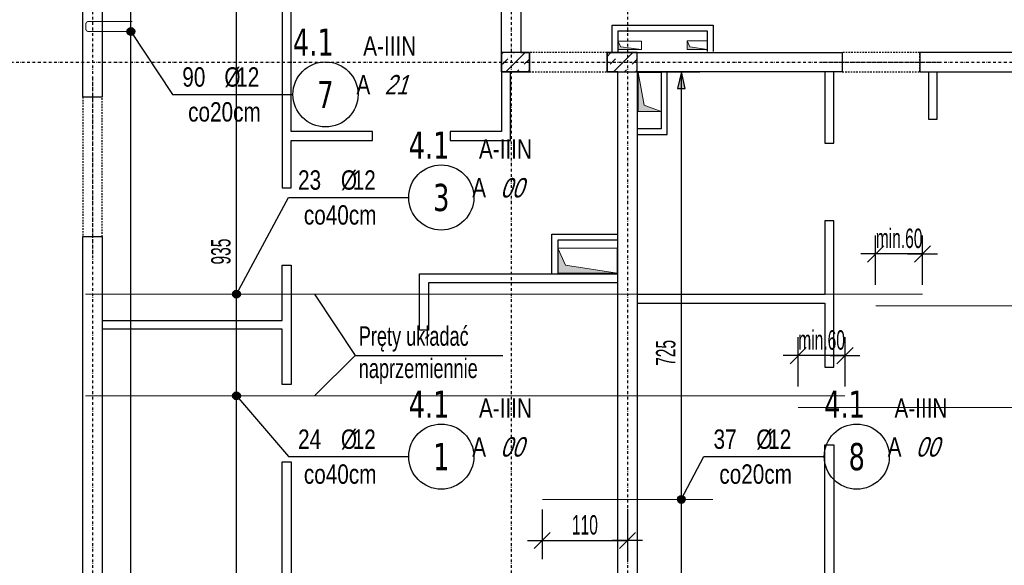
# Model space of a CAD drawing. Header units: millimetres. Extents: x -22500 to -4121, y -19317 to -14831.
# Tile 6 of 70: x -21841 to -20571, y -17553 to -16849. Entities that reach past the tile are written whole.
import ezdxf
from ezdxf.enums import TextEntityAlignment as Align

# ---------------------------------------------------------------- set-up
doc = ezdxf.new("R2010")
doc.units = ezdxf.units.MM
doc.header["$LTSCALE"] = 10
doc.linetypes.add('MO', pattern=[0.7, 0.35, -0.17, 0.01, -0.17])
doc.linetypes.add('MP', pattern=[0.36, 0.2, -0.16])
for name, color, linetype in [('BA_szr', 1, 'Continuous'), ('BA_wym', 1, 'Continuous'), ('BD_lpm', 1, 'MP'), ('BD_osm', 1, 'MO'), ('BD_wic', 1, 'Continuous'), ('BD_wig', 3, 'Continuous'), ('BZ_odn', 1, 'Continuous'), ('BZ_opi1', 7, 'Continuous'), ('BZ_opi2', 4, 'Continuous'), ('BZ_P_wid', 3, 'Continuous'), ('BZ_txs', 2, 'Continuous'), ('BZ_wym', 1, 'Continuous')]:
    doc.layers.add(name, color=color, linetype=linetype)
doc.layers.add('BZ_pom', color=6, linetype='Continuous', plot=False)
doc.layers.add('Nowe_A-Przebicia_Nr_pióra__1', color=7, linetype='Continuous', lineweight=13)
doc.layers.add('Nowe_A-Przebicia_Nr_pióra__102', color=7, linetype='Continuous', lineweight=5, true_color=0xcccccc)
doc.styles.add('BIKTBG', font='tahoma.ttf', dxfattribs={"width": 0.85})
doc.styles.add('BIKTS', font='bikromsw.shx', dxfattribs={"width": 0.8})
doc.styles.add('BIKWYM', font='bikromsw.shx', dxfattribs={"width": 0.6})
doc.dimstyles.new('BA_KR_100_cm', dxfattribs={"dimtxt": 25, "dimasz": 1.666667, "dimexe": 24, "dimexo": 0, "dimgap": 0, "dimtad": 0, "dimdec": 1, "dimrnd": 0.5, "dimzin": 9, "dimdsep": 46, "dimtxsty": 'BIKWYM', "dimblk": 'WYM-KR', "dimcen": 0, "dimdle": 20, "dimclrd": 256, "dimclre": 256, "dimclrt": 2, "dimadec": 0, "dimazin": 0, "dimtfac": 0.033333, "dimtdec": 1, "dimtmove": 0, "dimatfit": 3, "dimldrblk": 'WYM-KR', "dimfxl": 25, "dimfxlon": 1, "dimtvp": 0.8, "dimtolj": 1, "dimarcsym": 0})
doc.dimstyles.new('BZ_KP_100_cm', dxfattribs={"dimtxt": 25, "dimasz": 1.666667, "dimexe": 24, "dimexo": 0, "dimgap": 0, "dimtad": 0, "dimdec": 1, "dimrnd": 0.5, "dimzin": 9, "dimdsep": 46, "dimtxsty": 'BIKWYM', "dimblk": 'WYM-KR', "dimblk1": 'WYM-KP', "dimblk2": 'WYM-KP', "dimsah": 1, "dimcen": 0, "dimdle": 20, "dimclrd": 256, "dimclre": 256, "dimclrt": 7, "dimadec": 0, "dimazin": 0, "dimtfac": 0.033333, "dimtdec": 1, "dimtmove": 0, "dimatfit": 3, "dimldrblk": 'WYM-KP', "dimfxl": 1, "dimtvp": 0.8, "dimtolj": 1, "dimarcsym": 0})
doc.dimstyles.new('BZ_KR_100_cm', dxfattribs={"dimtxt": 25, "dimasz": 1.666667, "dimexe": 24, "dimexo": 0, "dimgap": 0, "dimtad": 0, "dimdec": 1, "dimrnd": 0.5, "dimzin": 9, "dimdsep": 46, "dimtxsty": 'BIKWYM', "dimblk": 'WYM-KR', "dimcen": 0, "dimdle": 20, "dimclrd": 256, "dimclre": 256, "dimclrt": 7, "dimadec": 0, "dimazin": 0, "dimtfac": 0.033333, "dimtdec": 1, "dimtmove": 0, "dimatfit": 3, "dimldrblk": 'WYM-KR', "dimfxl": 1, "dimtvp": 0.8, "dimtolj": 1, "dimarcsym": 0})
doc.dimstyles.new('BZ_ST_100_cm', dxfattribs={"dimtxt": 25, "dimasz": 1.666667, "dimexe": 24, "dimexo": 0, "dimgap": 0, "dimtad": 0, "dimdec": 1, "dimrnd": 0.5, "dimdsep": 46, "dimtxsty": 'BIKWYM', "dimblk": 'WYM-ST', "dimcen": 0, "dimdle": 20, "dimclrd": 256, "dimclre": 256, "dimclrt": 7, "dimadec": 0, "dimazin": 0, "dimtfac": 0.033333, "dimtdec": 1, "dimtix": 1, "dimtmove": 2, "dimatfit": 3, "dimldrblk": 'WYM-ST', "dimfxl": 25, "dimfxlon": 1, "dimtvp": 0.8, "dimtolj": 1, "dimtzin": 0, "dimarcsym": 0})

# ---------------------------------------------------------------- blocks, each defined once
blk = doc.blocks.new('WYM-KR')
at = {"linetype": 'ByBlock'}
blk.add_line((11.52, 0), (-11.52, 0), dxfattribs=at)
at = {"color": 7, "linetype": 'ByBlock'}
blk.add_line((6.24, 6.24), (-6.24, -6.24), dxfattribs=at)
blk = doc.blocks.new('*D81')
at = {"layer": 'BA_wym', "lineweight": -2}
for p, q in [((-22005.6, -16811.3), (-22054.6, -16811.3)), ((-22030.6, -16813), (-22030.6, -16947.1)), ((-22005.6, -16948.8), (-22054.6, -16948.8))]:
    blk.add_line(p, q, dxfattribs=at)
at = {"layer": 'Defpoints', "color": 0}
for p in [(-21759.6, -16811.3), (-22030.6, -16948.8), (-21759.6, -16948.8)]:
    blk.add_point(p, dxfattribs=at)
at = {"layer": 'BA_wym', "lineweight": -2, "xscale": 1.666666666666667, "yscale": 1.666666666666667, "zscale": 1.666666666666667}
for p, rotation in [((-22030.6, -16811.3), 90), ((-22030.6, -16948.8), 270)]:
    blk.add_blockref('WYM-KR', p, dxfattribs=dict(at, rotation=rotation))
at = {"layer": 'BA_wym', "color": 2, "insert": (-22050.6, -16880.1), "char_height": 25, "attachment_point": 5, "rotation": 90, "style": 'BIKWYM'}
blk.add_mtext('\\A1;137.5', dxfattribs=at)
blk = doc.blocks.new('*D82')
at = {"layer": 'BA_wym', "lineweight": -2}
for p, q in [((-22005.6, -16948.8), (-22054.6, -16948.8)), ((-22030.6, -16950.5), (-22030.6, -17127.1)), ((-22005.6, -17128.8), (-22054.6, -17128.8))]:
    blk.add_line(p, q, dxfattribs=at)
at = {"layer": 'Defpoints', "color": 0}
for p in [(-21759.6, -16948.8), (-22030.6, -17128.8), (-21759.6, -17128.8)]:
    blk.add_point(p, dxfattribs=at)
at = {"layer": 'BA_wym', "lineweight": -2, "xscale": 1.666666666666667, "yscale": 1.666666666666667, "zscale": 1.666666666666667}
for p, rotation in [((-22030.6, -16948.8), 90), ((-22030.6, -17128.8), 270)]:
    blk.add_blockref('WYM-KR', p, dxfattribs=dict(at, rotation=rotation))
at = {"layer": 'BA_wym', "color": 2, "insert": (-22050.6, -17038.8), "char_height": 25, "attachment_point": 5, "rotation": 90, "style": 'BIKWYM'}
blk.add_mtext('\\A1;180', dxfattribs=at)
blk = doc.blocks.new('*D83')
at = {"layer": 'BA_wym', "lineweight": -2}
for p, q in [((-22005.6, -17128.8), (-22054.6, -17128.8)), ((-22030.6, -17810.6), (-22030.6, -17130.5)), ((-22005.6, -17812.3), (-22054.6, -17812.3))]:
    blk.add_line(p, q, dxfattribs=at)
at = {"layer": 'Defpoints', "color": 0}
for p in [(-22030.6, -17128.8), (-21759.6, -17128.8), (-21759.6, -17812.3)]:
    blk.add_point(p, dxfattribs=at)
at = {"layer": 'BA_wym', "lineweight": -2, "xscale": 1.666666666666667, "yscale": 1.666666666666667, "zscale": 1.666666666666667}
for p, rotation in [((-22030.6, -17128.8), 90), ((-22030.6, -17812.3), 270)]:
    blk.add_blockref('WYM-KR', p, dxfattribs=dict(at, rotation=rotation))
at = {"layer": 'BA_wym', "color": 2, "insert": (-22050.6, -17470.6), "char_height": 25, "attachment_point": 5, "rotation": 90, "style": 'BIKWYM'}
blk.add_mtext('\\A1;683.5', dxfattribs=at)
blk = doc.blocks.new('*D88')
at = {"layer": 'BA_wym', "lineweight": -2}
for p, q in [((-22045.6, -16811.3), (-22094.6, -16811.3)), ((-22070.6, -17639.6), (-22070.6, -16813)), ((-22045.6, -17641.3), (-22094.6, -17641.3))]:
    blk.add_line(p, q, dxfattribs=at)
at = {"layer": 'Defpoints', "color": 0}
for p in [(-22070.6, -16811.3), (-21759.6, -16811.3), (-21734.6, -17641.3)]:
    blk.add_point(p, dxfattribs=at)
at = {"layer": 'BA_wym', "lineweight": -2, "xscale": 1.666666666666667, "yscale": 1.666666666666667, "zscale": 1.666666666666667}
for p, rotation in [((-22070.6, -16811.3), 90), ((-22070.6, -17641.3), 270)]:
    blk.add_blockref('WYM-KR', p, dxfattribs=dict(at, rotation=rotation))
at = {"layer": 'BA_wym', "color": 2, "insert": (-22090.6, -17226.3), "char_height": 25, "attachment_point": 5, "rotation": 90, "style": 'BIKWYM'}
blk.add_mtext('\\A1;830', dxfattribs=at)
blk = doc.blocks.new('*D94')
at = {"layer": 'BA_wym', "lineweight": -2}
for p, q in [((-22085.6, -16798.8), (-22134.6, -16798.8)), ((-22110.6, -16800.5), (-22110.6, -16902.1)), ((-22085.6, -16903.8), (-22134.6, -16903.8))]:
    blk.add_line(p, q, dxfattribs=at)
at = {"layer": 'Defpoints', "color": 0}
for p in [(-21759.6, -16798.8), (-22110.6, -16903.8), (-21759.6, -16903.8)]:
    blk.add_point(p, dxfattribs=at)
at = {"layer": 'BA_wym', "lineweight": -2, "xscale": 1.666666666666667, "yscale": 1.666666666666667, "zscale": 1.666666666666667}
for p, rotation in [((-22110.6, -16798.8), 90), ((-22110.6, -16903.8), 270)]:
    blk.add_blockref('WYM-KR', p, dxfattribs=dict(at, rotation=rotation))
at = {"layer": 'BA_wym', "color": 2, "insert": (-22130.6, -16851.3), "char_height": 25, "attachment_point": 5, "rotation": 90, "style": 'BIKWYM'}
blk.add_mtext('\\A1;105', dxfattribs=at)
blk = doc.blocks.new('*D95')
at = {"layer": 'BA_wym', "lineweight": -2}
for p, q in [((-22085.6, -16903.8), (-22134.6, -16903.8)), ((-22110.6, -16905.5), (-22110.6, -17652.1)), ((-22085.6, -17653.8), (-22134.6, -17653.8))]:
    blk.add_line(p, q, dxfattribs=at)
at = {"layer": 'Defpoints', "color": 0}
for p in [(-21759.6, -16903.8), (-22110.6, -17653.8), (-21759.6, -17653.8)]:
    blk.add_point(p, dxfattribs=at)
at = {"layer": 'BA_wym', "lineweight": -2, "xscale": 1.666666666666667, "yscale": 1.666666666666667, "zscale": 1.666666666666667}
for p, rotation in [((-22110.6, -16903.8), 90), ((-22110.6, -17653.8), 270)]:
    blk.add_blockref('WYM-KR', p, dxfattribs=dict(at, rotation=rotation))
at = {"layer": 'BA_wym', "color": 2, "insert": (-22130.6, -17278.8), "char_height": 25, "attachment_point": 5, "rotation": 90, "style": 'BIKWYM'}
blk.add_mtext('\\A1;750', dxfattribs=at)
blk = doc.blocks.new('*D98')
at = {"layer": 'BA_wym', "lineweight": -2}
for p, q in [((-22165.6, -15841.3), (-22214.6, -15841.3)), ((-22190.6, -15843), (-22190.6, -17664.6)), ((-22165.6, -17666.3), (-22214.6, -17666.3))]:
    blk.add_line(p, q, dxfattribs=at)
at = {"layer": 'Defpoints', "color": 0}
for p in [(-21759.6, -15841.3), (-22190.6, -17666.3), (-21734.6, -17666.3)]:
    blk.add_point(p, dxfattribs=at)
at = {"layer": 'BA_wym', "lineweight": -2, "xscale": 1.666666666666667, "yscale": 1.666666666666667, "zscale": 1.666666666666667}
for p, rotation in [((-22190.6, -15841.3), 90), ((-22190.6, -17666.3), 270)]:
    blk.add_blockref('WYM-KR', p, dxfattribs=dict(at, rotation=rotation))
at = {"layer": 'BA_wym', "color": 2, "insert": (-22210.6, -16753.8), "char_height": 25, "attachment_point": 5, "rotation": 90, "style": 'BIKWYM'}
blk.add_mtext('\\A1;1825', dxfattribs=at)
blk = doc.blocks.new('*D100')
at = {"layer": 'BA_wym', "lineweight": -2}
for p, q in [((-22205.6, -15790.3), (-22254.6, -15790.3)), ((-22230.6, -15792), (-22230.6, -17835.6)), ((-22205.6, -17837.3), (-22254.6, -17837.3))]:
    blk.add_line(p, q, dxfattribs=at)
at = {"layer": 'Defpoints', "color": 0}
for p in [(-21069.5, -15790.3), (-22230.6, -17837.3), (-21759.6, -17837.3)]:
    blk.add_point(p, dxfattribs=at)
at = {"layer": 'BA_wym', "lineweight": -2, "xscale": 1.666666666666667, "yscale": 1.666666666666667, "zscale": 1.666666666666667}
for p, rotation in [((-22230.6, -15790.3), 90), ((-22230.6, -17837.3), 270)]:
    blk.add_blockref('WYM-KR', p, dxfattribs=dict(at, rotation=rotation))
at = {"layer": 'BA_wym', "color": 2, "insert": (-22250.6, -16813.8), "char_height": 25, "attachment_point": 5, "rotation": 90, "style": 'BIKWYM'}
blk.add_mtext('\\A1;2047', dxfattribs=at)
blk = doc.blocks.new('*D132')
at = {"layer": 'BA_wym', "lineweight": -2}
for p, q in [((-21930.6, -18162.8), (-21930.6, -18226.8)), ((-21759.6, -18162.8), (-21759.6, -18226.8)), ((-21761.2, -18202.8), (-21928.9, -18202.8))]:
    blk.add_line(p, q, dxfattribs=at)
at = {"layer": 'Defpoints', "color": 0}
for p in [(-21930.6, -16738.8), (-21759.6, -17837.3), (-21930.6, -18202.8)]:
    blk.add_point(p, dxfattribs=at)
at = {"layer": 'BA_wym', "lineweight": -2, "xscale": 1.666666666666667, "yscale": 1.666666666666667, "zscale": 1.666666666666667, "rotation": 180}
blk.add_blockref('WYM-KR', (-21930.6, -18202.8), dxfattribs=at)
at = {"layer": 'BA_wym', "lineweight": -2, "xscale": 1.666666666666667, "yscale": 1.666666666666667, "zscale": 1.666666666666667}
blk.add_blockref('WYM-KR', (-21759.6, -18202.8), dxfattribs=at)
at = {"layer": 'BA_wym', "color": 2, "insert": (-21845.1, -18182.8), "char_height": 25, "attachment_point": 5, "style": 'BIKWYM'}
blk.add_mtext('\\A1;171', dxfattribs=at)
blk = doc.blocks.new('*D133')
at = {"layer": 'BA_wym', "lineweight": -2}
for p, q in [((-21930.6, -18202.8), (-21930.6, -18266.8)), ((-18983.6, -18202.8), (-18983.6, -18266.8)), ((-21928.9, -18242.8), (-18985.2, -18242.8))]:
    blk.add_line(p, q, dxfattribs=at)
at = {"layer": 'Defpoints', "color": 0}
for p in [(-21930.6, -16738.8), (-18983.6, -16738.8), (-18983.6, -18242.8)]:
    blk.add_point(p, dxfattribs=at)
at = {"layer": 'BA_wym', "lineweight": -2, "xscale": 1.666666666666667, "yscale": 1.666666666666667, "zscale": 1.666666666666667, "rotation": 180}
blk.add_blockref('WYM-KR', (-21930.6, -18242.8), dxfattribs=at)
at = {"layer": 'BA_wym', "lineweight": -2, "xscale": 1.666666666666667, "yscale": 1.666666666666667, "zscale": 1.666666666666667}
blk.add_blockref('WYM-KR', (-18983.6, -18242.8), dxfattribs=at)
at = {"layer": 'BA_wym', "color": 2, "insert": (-20457.1, -18222.8), "char_height": 25, "attachment_point": 5, "style": 'BIKWYM'}
blk.add_mtext('\\A1;2947', dxfattribs=at)
blk = doc.blocks.new('*D201')
at = {"layer": 'BA_wym', "lineweight": -2}
for p, q in [((-22245.6, -15670.3), (-22294.6, -15670.3)), ((-22270.6, -15672), (-22270.6, -17835.6)), ((-22245.6, -17837.3), (-22294.6, -17837.3))]:
    blk.add_line(p, q, dxfattribs=at)
at = {"layer": 'Defpoints', "color": 0}
for p in [(-21075.6, -15670.3), (-22270.6, -17837.3), (-21759.6, -17837.3)]:
    blk.add_point(p, dxfattribs=at)
at = {"layer": 'BA_wym', "lineweight": -2, "xscale": 1.666666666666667, "yscale": 1.666666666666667, "zscale": 1.666666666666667}
for p, rotation in [((-22270.6, -15670.3), 90), ((-22270.6, -17837.3), 270)]:
    blk.add_blockref('WYM-KR', p, dxfattribs=dict(at, rotation=rotation))
at = {"layer": 'BA_wym', "color": 2, "insert": (-22290.6, -16753.8), "char_height": 25, "attachment_point": 5, "rotation": 90, "style": 'BIKWYM'}
blk.add_mtext('\\A1;2167', dxfattribs=at)
blk = doc.blocks.new('WYM-ST')
blk.add_hatch(color=256).paths.add_polyline_path([(-13, 2.88), (0, 0), (-13, -2.88)])
blk.add_lwpolyline([(0, 0), (-13, 2.88), (-13, -2.88), (0, 0)])
blk = doc.blocks.new('*D402')
at = {"layer": 'BA_wym', "lineweight": -2}
for p, q in [((-21536.5, -16706.3), (-21585.5, -16706.3)), ((-21561.5, -17639.6), (-21561.5, -16708)), ((-21586.5, -17641.3), (-21537.5, -17641.3))]:
    blk.add_line(p, q, dxfattribs=at)
at = {"layer": 'Defpoints', "color": 0}
for p in [(-21561.5, -16706.3), (-20860.6, -16706.3), (-21734.6, -17641.3)]:
    blk.add_point(p, dxfattribs=at)
at = {"layer": 'BA_wym', "lineweight": -2, "xscale": 1.666666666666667, "yscale": 1.666666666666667, "zscale": 1.666666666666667}
for p, rotation in [((-21561.5, -16706.3), 90), ((-21561.5, -17641.3), 270)]:
    blk.add_blockref('WYM-ST', p, dxfattribs=dict(at, rotation=rotation))
at = {"layer": 'BA_wym', "color": 7, "insert": (-21581.5, -17148.1), "char_height": 25, "attachment_point": 5, "rotation": 90, "style": 'BIKWYM'}
blk.add_mtext('\\A1;935', dxfattribs=at)
blk = doc.blocks.new('WYM-KP')
blk.add_hatch(color=256).paths.add_polyline_path([(3, 0, 1), (-3, 0, 1)])
blk.add_circle((0, 0), 3)
blk = doc.blocks.new('bik_BlkOpPret', base_point=(1524.5, 7050.3))
at = {"layer": 'BZ_opi1', "style": 'BIKTS', "width": 0.6}
for tag, p in [('SZTUK', (1533.8, 7057.8)), ('PRZEDR_FI', (1554.7, 7057.8)), ('PRZEKROJ', (1563.3, 7057.8)), ('PRZEDR_L', (1533.8, 7024)), ('DLUGOSC', (1568.6, 7024)), ('UWAGA', (1533.8, 6997.8))]:
    blk.add_attdef(tag, p, '', height=18.8, dxfattribs=at)
at = {"layer": 'BZ_opi2', "style": 'BIKTBG', "width": 0.6}
blk.add_attdef('NUMER', text='', height=26.2, dxfattribs=at).set_placement((1620.8, 7050.3), align=Align.MIDDLE_CENTER)
at = {"layer": 'BZ_pom', "width": 0.6}
for tag, p, height, style in [('POZYCJA', (1589.3, 7087.8), 26.2, 'BIKTBG'), ('GATUNEK', (1630.2, 7087.8), 18.8, 'BIKTS'), ('METODA_L', (1639.1, 7050.3), 18.8, 'BIKTS'), ('EURO_KOD', (1663.7, 7050.3), 18.8, 'BIKTS')]:
    blk.add_attdef(tag, p, '', height=height, dxfattribs=dict(at, style=style))
at = {"layer": 'BZ_wym', "width": 0.6}
for tag, p, height, style, flags in [('PRZEDR_NR', (1533.8, 6969.6), 26.2, 'BIKTBG', 1), ('PRZEDR_SZT', (1533.8, 6941.5), 18.8, 'BIKTS', 1), ('TYP_PRETA', (1533.8, 6913.4), 18.8, 'BIKTS', 3), ('EURO_KOD_SEGMENTY', (1567.6, 6885.3), 18.8, 'BIKTS', 3), ('HAK_1', (1533.8, 6857.1), 18.8, 'BIKTS', 3), ('HAK_2', (1533.8, 6829), 18.8, 'BIKTS', 3), ('ID', (1533.8, 6800.9), 18.8, 'BIKTS', 3), ('ID_C', (1533.8, 6772.8), 18.8, 'BIKTS', 3), ('b_atr_0', (1533.8, 6744.6), 18.8, 'BIKTS', 3)]:
    blk.add_attdef(tag, p, '', height=height, dxfattribs=dict(at, style=style, flags=flags))
blk = doc.blocks.new('*D412')
at = {"layer": 'BZ_wym', "lineweight": -2}
for p, q in [((-20737.1, -17191.2), (-20737.1, -17127.2)), ((-20676.6, -17191.2), (-20676.6, -17127.2)), ((-20738.7, -17151.2), (-20740.4, -17151.2)), ((-20676.6, -17151.2), (-20737.1, -17151.2)), ((-20674.9, -17151.2), (-20673.2, -17151.2))]:
    blk.add_line(p, q, dxfattribs=at)
at = {"layer": 'Defpoints', "color": 0}
for p in [(-20737.1, -17151.2), (-20676.6, -17203.1), (-20737.1, -17218.1)]:
    blk.add_point(p, dxfattribs=at)
at = {"layer": 'BZ_wym', "lineweight": -2, "xscale": 1.666666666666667, "yscale": 1.666666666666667, "zscale": 1.666666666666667}
blk.add_blockref('WYM-KR', (-20737.1, -17151.2), dxfattribs=at)
at = {"layer": 'BZ_wym', "lineweight": -2, "xscale": 1.666666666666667, "yscale": 1.666666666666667, "zscale": 1.666666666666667, "rotation": 180}
blk.add_blockref('WYM-KR', (-20676.6, -17151.2), dxfattribs=at)
at = {"layer": 'BZ_wym', "color": 7, "insert": (-20706.8, -17131.2), "char_height": 25, "attachment_point": 5, "style": 'BIKWYM'}
blk.add_mtext('\\A1;min.60', dxfattribs=at)
blk = doc.blocks.new('*D414')
at = {"layer": 'BZ_wym', "lineweight": -2}
for p, q in [((-20837.1, -17322.3), (-20837.1, -17258.3)), ((-20776.6, -17322.3), (-20776.6, -17258.3)), ((-20838.7, -17282.3), (-20840.4, -17282.3)), ((-20776.6, -17282.3), (-20837.1, -17282.3)), ((-20774.9, -17282.3), (-20773.2, -17282.3))]:
    blk.add_line(p, q, dxfattribs=at)
at = {"layer": 'Defpoints', "color": 0}
for p in [(-20837.1, -17282.3), (-20776.6, -17334.2), (-20837.1, -17349.2)]:
    blk.add_point(p, dxfattribs=at)
at = {"layer": 'BZ_wym', "lineweight": -2, "xscale": 1.666666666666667, "yscale": 1.666666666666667, "zscale": 1.666666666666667}
blk.add_blockref('WYM-KR', (-20837.1, -17282.3), dxfattribs=at)
at = {"layer": 'BZ_wym', "lineweight": -2, "xscale": 1.666666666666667, "yscale": 1.666666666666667, "zscale": 1.666666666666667, "rotation": 180}
blk.add_blockref('WYM-KR', (-20776.6, -17282.3), dxfattribs=at)
at = {"layer": 'BZ_wym', "color": 7, "insert": (-20806.8, -17262.3), "char_height": 25, "attachment_point": 5, "style": 'BIKWYM'}
blk.add_mtext('\\A1;min.60', dxfattribs=at)
blk = doc.blocks.new('*D424')
at = {"layer": 'BA_wym', "lineweight": -2}
for p, q in [((-21722.7, -15866.3), (-21673.7, -15866.3)), ((-21697.7, -17639.6), (-21697.7, -15868)), ((-21722.7, -17641.3), (-21673.7, -17641.3))]:
    blk.add_line(p, q, dxfattribs=at)
at = {"layer": 'Defpoints', "color": 0}
for p in [(-21734.6, -15866.3), (-21697.7, -15866.3), (-21734.6, -17641.3)]:
    blk.add_point(p, dxfattribs=at)
at = {"layer": 'BA_wym', "lineweight": -2, "xscale": 1.666666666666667, "yscale": 1.666666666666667, "zscale": 1.666666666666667}
for p, rotation in [((-21697.7, -15866.3), 90), ((-21697.7, -17641.3), 270)]:
    blk.add_blockref('WYM-ST', p, dxfattribs=dict(at, rotation=rotation))
at = {"layer": 'BA_wym', "color": 7, "insert": (-21717.7, -16737.7), "char_height": 25, "attachment_point": 5, "rotation": 90, "style": 'BIKWYM'}
blk.add_mtext('\\A1;1775', dxfattribs=at)
blk = doc.blocks.new('*D429')
at = {"layer": 'BA_wym', "lineweight": -2}
for p, q in [((-21012.7, -16916.3), (-20963.7, -16916.3)), ((-20987.7, -17639.6), (-20987.7, -16918)), ((-21012.7, -17641.3), (-20963.7, -17641.3))]:
    blk.add_line(p, q, dxfattribs=at)
at = {"layer": 'Defpoints', "color": 0}
for p in [(-21044.6, -16916.3), (-20987.7, -16916.3), (-21044.6, -17641.3)]:
    blk.add_point(p, dxfattribs=at)
at = {"layer": 'BA_wym', "lineweight": -2, "xscale": 1.666666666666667, "yscale": 1.666666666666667, "zscale": 1.666666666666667}
for p, rotation in [((-20987.7, -16916.3), 90), ((-20987.7, -17641.3), 270)]:
    blk.add_blockref('WYM-ST', p, dxfattribs=dict(at, rotation=rotation))
at = {"layer": 'BA_wym', "color": 7, "insert": (-21007.7, -17278.8), "char_height": 25, "attachment_point": 5, "rotation": 90, "style": 'BIKWYM'}
blk.add_mtext('\\A1;725', dxfattribs=at)
blk = doc.blocks.new('*D430')
at = {"layer": 'BZ_wym', "lineweight": -2}
for p, q in [((-21167.1, -17480.7), (-21167.1, -17544.7)), ((-21057.1, -17480.7), (-21057.1, -17544.7)), ((-21165.4, -17520.7), (-21058.7, -17520.7))]:
    blk.add_line(p, q, dxfattribs=at)
at = {"layer": 'Defpoints', "color": 0}
for p in [(-21167.1, -17467.8), (-21057.1, -17467.8), (-21057.1, -17520.7)]:
    blk.add_point(p, dxfattribs=at)
at = {"layer": 'BZ_wym', "lineweight": -2, "xscale": 1.666666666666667, "yscale": 1.666666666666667, "zscale": 1.666666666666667, "rotation": 180}
blk.add_blockref('WYM-KR', (-21167.1, -17520.7), dxfattribs=at)
at = {"layer": 'BZ_wym', "lineweight": -2, "xscale": 1.666666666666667, "yscale": 1.666666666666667, "zscale": 1.666666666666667}
blk.add_blockref('WYM-KR', (-21057.1, -17520.7), dxfattribs=at)
at = {"layer": 'BZ_wym', "color": 7, "insert": (-21112.1, -17500.7), "char_height": 25, "attachment_point": 5, "style": 'BIKWYM'}
blk.add_mtext('\\A1;110', dxfattribs=at)

msp = doc.modelspace()

# ---------------------------------------------------------------- hatches: boundary and pattern name
at = {"layer": 'BA_szr'}
h = msp.add_hatch(dxfattribs=at)
h.set_pattern_fill('BIK_ZELBET', color=256, scale=100, angle=45, pattern_type=2)
h.set_pattern_definition([(45, (-32836.328, -17960.161), (-14.142136, 14.142136), []), (45, (-32843.399, -17953.09), (-14.142136, 14.142136), [10, -10])])
h.paths.add_polyline_path([(-21219.55, -16916.31), (-21183.55, -16916.31), (-21183.55, -16891.31), (-21219.55, -16891.31)])
h = msp.add_hatch(dxfattribs=at)
h.set_pattern_fill('BIK_ZELBET', color=256, scale=100, angle=45, pattern_type=2)
h.set_pattern_definition([(45, (-32697.328, -17960.161), (-14.142136, 14.142136), []), (45, (-32704.399, -17953.09), (-14.142136, 14.142136), [10, -10])])
h.paths.add_polyline_path([(-21083.55, -16916.31), (-21044.55, -16916.31), (-21044.55, -16891.31), (-21083.55, -16891.31)])
at = {"layer": 'Nowe_A-Przebicia_Nr_pióra__102', "linetype": 'Continuous', "lineweight": 5, "true_color": 0xcccccc}
for points in [[(-21039.05, -16887.68), (-21069.55, -16887.68), (-21069.55, -16876.68), (-21065.85, -16883.98)], [(-20954.05, -16887.43), (-20980.05, -16887.43), (-20980.05, -16876.43), (-20976.63, -16884.01)], [(-21013.55, -16967.31), (-21043.55, -16967.31), (-21043.55, -16917.31), (-21035.73, -16959.48)], [(-21070.55, -17175.81), (-21147.05, -17175.81), (-21147.05, -17143.86), (-21137.06, -17165.82)]]:
    msp.add_hatch(color=254, dxfattribs=at).paths.add_polyline_path(points)

# ---------------------------------------------------------------- linework, layer by layer
at = {"layer": 'BD_lpm'}
for points in [[(-21183.55, -16916.31), (-21083.55, -16916.31), (-21083.55, -16891.31), (-21183.55, -16891.31)], [(-20780.05, -16916.31), (-20680.05, -16916.31), (-20680.05, -16891.31), (-20780.05, -16891.31)], [(-21734.55, -16948.81), (-21759.55, -16948.81), (-21759.55, -17128.81), (-21734.55, -17128.81)]]:
    msp.add_lwpolyline(points, close=True, dxfattribs=at)
at = {"layer": 'BD_osm', "color": 5}
for p, q in [((-21208.55, -16903.81), (-21058.55, -16903.81)), ((-20805.05, -16903.81), (-20655.05, -16903.81)), ((-21747.05, -16923.81), (-21747.05, -17153.81))]:
    msp.add_line(p, q, dxfattribs=at)
at = {"layer": 'BD_osm'}
for points in [[(-21747.05, -15130.31), (-21747.05, -18342.76)], [(-21207.05, -15130.31), (-21207.05, -18342.76)], [(-21057.05, -15130.31), (-21057.05, -18342.76)], [(-22370.55, -16903.81), (-18543.55, -16903.81)]]:
    msp.add_lwpolyline(points, dxfattribs=at)
at = {"layer": 'BD_wic', "color": 8}
for points in [[(-21502.55, -16811.31), (-21502.55, -17065.82), (-21491.05, -17065.82), (-21491.05, -17004.81)], [(-21491.05, -17004.81), (-21386.07, -17004.81), (-21386.07, -16993.31), (-21491.05, -16993.31), (-21491.05, -16811.31)], [(-21077.05, -16890.31), (-21077.05, -16856.31), (-20946.53, -16856.31), (-20946.53, -16890.31)], [(-20954.03, -16890.31), (-20954.03, -16863.81), (-21069.55, -16863.81), (-21069.55, -16890.31)], [(-21219.55, -16916.31), (-21219.55, -16993.31), (-21286.07, -16993.31), (-21286.07, -17004.81), (-21208.05, -17004.81), (-21208.05, -16916.31)], [(-20802.55, -16916.31), (-20802.55, -17008.31), (-20791.05, -17008.31), (-20791.05, -16916.31)], [(-20669.05, -16916.31), (-20669.05, -16977.31), (-20657.55, -16977.31), (-20657.55, -16916.31)], [(-21043.55, -16997.31), (-21006.05, -16997.31), (-21006.05, -16917.31)], [(-21013.55, -16917.31), (-21013.55, -16989.81), (-21043.55, -16989.81)], [(-21044.55, -17214.81), (-20802.55, -17214.81), (-20802.55, -17297.23), (-20791.05, -17297.23), (-20791.05, -17108.31), (-20802.55, -17108.31), (-20802.55, -17203.31), (-21044.55, -17203.31)], [(-21154.55, -17175.81), (-21154.55, -17125.81), (-21070.55, -17125.81)], [(-21070.55, -17133.31), (-21147.05, -17133.31), (-21147.05, -17175.81)], [(-21734.55, -17236.82), (-21502.55, -17236.82), (-21502.55, -17165.82), (-21491.05, -17165.82), (-21491.05, -17319.32), (-21502.55, -17319.32), (-21502.55, -17248.32), (-21734.55, -17248.32)], [(-21069.55, -17188.31), (-21314.05, -17188.3), (-21314.05, -17249.31), (-21325.55, -17249.31), (-21325.55, -17176.81), (-21069.55, -17176.81)], [(-20802.55, -17641.31), (-20802.55, -17397.23), (-20791.05, -17397.23), (-20791.05, -17641.31)], [(-21502.55, -17641.31), (-21502.55, -17419.32), (-21491.05, -17419.32), (-21491.05, -17641.31)]]:
    msp.add_lwpolyline(points, dxfattribs=at)
at = {"layer": 'BD_wig'}
for points in [[(-21759.55, -16688.81), (-21734.55, -16688.81), (-21734.55, -16786.31), (-21219.55, -16786.31), (-21219.55, -16681.31), (-21180.51, -16681.31), (-21180.51, -16706.31), (-21194.55, -16706.31), (-21194.55, -16891.31), (-21183.55, -16891.31), (-21183.55, -16916.31), (-21219.55, -16916.31), (-21219.55, -16811.31), (-21734.55, -16811.31), (-21734.55, -16948.81), (-21759.55, -16948.81), (-21759.55, -16688.81)], [(-21137.05, -17666.31), (-21137.05, -17641.31), (-21069.55, -17641.31), (-21069.55, -16916.31), (-21083.55, -16916.31), (-21083.55, -16891.31), (-20780.05, -16891.31), (-20780.05, -16916.31), (-21044.55, -16916.31), (-21044.55, -17641.31), (-21007.06, -17641.31), (-21007.06, -17666.31), (-21137.05, -17666.31)], [(-20469.55, -17641.31), (-20517.05, -17641.31), (-20517.05, -17666.31), (-20397.05, -17666.31), (-20397.05, -17641.31), (-20444.55, -17641.31), (-20444.55, -16916.31), (-20164.05, -16916.31), (-20164.05, -16891.31), (-20680.05, -16891.31), (-20680.05, -16916.31), (-20469.55, -16916.31), (-20469.55, -17641.31)], [(-21759.55, -17128.81), (-21734.55, -17128.81), (-21734.55, -17641.31), (-21707.05, -17641.31), (-21707.05, -17666.31), (-21734.55, -17666.31), (-21734.55, -17837.31), (-21759.55, -17837.31), (-21759.55, -17128.81)]]:
    msp.add_lwpolyline(points, dxfattribs=at)
for points in [[(-21219.55, -16916.31), (-21183.55, -16916.31), (-21183.55, -16891.31), (-21219.55, -16891.31)], [(-21083.55, -16916.31), (-21044.55, -16916.31), (-21044.55, -16891.31), (-21083.55, -16891.31)]]:
    msp.add_lwpolyline(points, close=True, dxfattribs=at)
at = {"layer": 'BZ_odn'}
for centre in [(-21446.65, -16945.46), (-21297.35, -17078.32), (-21297.35, -17412.52), (-20761.43, -17412.52)]:
    msp.add_circle(centre, 42, dxfattribs=at)
at = {"layer": 'BZ_P_wid', "const_width": 1.2}
msp.add_lwpolyline([(-21695.95, -16864.27), (-21752.35, -16864.27, -0.4142136), (-21755.95, -16860.67), (-21755.95, -16855.07, -0.4142136), (-21752.35, -16851.47), (-21695.95, -16851.47)], format="xyb", dxfattribs=at)
for points in [[(-20676.55, -17203.11), (-21756.55, -17203.11)], [(-20077.05, -17218.11), (-20737.05, -17218.11)], [(-21756.55, -17334.16), (-20776.55, -17334.16)], [(-20837.05, -17349.16), (-20177.05, -17349.16)], [(-21167.05, -17467.79), (-20947.05, -17467.79)]]:
    msp.add_lwpolyline(points, dxfattribs=at)
at = {"layer": 'Nowe_A-Przebicia_Nr_pióra__1', "color": 7, "linetype": 'Continuous', "lineweight": 13}
for p, q in [((-21065.85, -16883.98), (-21069.55, -16876.68)), ((-21069.55, -16876.68), (-21039.05, -16876.68)), ((-21069.55, -16887.68), (-21069.55, -16876.68)), ((-21039.05, -16876.68), (-21039.05, -16887.68)), ((-20976.63, -16884.01), (-20980.05, -16876.43)), ((-20980.05, -16876.43), (-20954.05, -16876.43)), ((-20980.05, -16887.43), (-20980.05, -16876.43)), ((-20954.05, -16876.43), (-20954.05, -16887.43)), ((-21039.05, -16887.68), (-21069.55, -16887.68)), ((-21039.05, -16887.68), (-21065.85, -16883.98)), ((-20954.05, -16887.43), (-20980.05, -16887.43)), ((-20954.05, -16887.43), (-20976.63, -16884.01)), ((-21035.73, -16959.48), (-21043.55, -16917.31)), ((-21043.55, -16917.31), (-21013.55, -16917.31)), ((-21043.55, -16967.31), (-21043.55, -16917.31)), ((-21013.55, -16917.31), (-21013.55, -16967.31)), ((-21013.55, -16967.31), (-21043.55, -16967.31)), ((-21013.55, -16967.31), (-21035.73, -16959.48)), ((-21137.06, -17165.82), (-21147.05, -17143.86)), ((-21147.05, -17143.86), (-21070.55, -17143.86)), ((-21147.05, -17175.81), (-21147.05, -17143.86)), ((-21070.55, -17143.86), (-21070.55, -17175.81)), ((-21070.55, -17175.81), (-21137.06, -17165.82)), ((-21070.55, -17175.81), (-21147.05, -17175.81))]:
    msp.add_line(p, q, dxfattribs=at)

# ---------------------------------------------------------------- block references
ref = msp.add_blockref('bik_BlkOpPret', (-21643.89, -16945.46))
ref.add_attrib('NUMER', '7', dxfattribs={"layer": 'BZ_opi2', "height": 35, "style": 'BIKTBG', "width": 0.8}).set_placement((-21446.65, -16945.46), align=Align.MIDDLE_CENTER)
ref.add_attrib('POZYCJA', '4.1', (-21488.65, -16895.46), dxfattribs={"layer": 'BZ_pom', "height": 35, "style": 'BIKTBG', "width": 0.8})
ref.add_attrib('SZTUK', '90', (-21631.39, -16935.46), dxfattribs={"layer": 'BZ_opi1', "height": 25, "style": 'BIKTS', "width": 0.8})
ref.add_attrib('GATUNEK', 'A-IIIN', (-21398.07, -16895.46), dxfattribs={"layer": 'BZ_pom', "height": 25, "style": 'BIKTS', "width": 0.8})
ref.add_attrib('PRZEKROJ', '12', (-21561.87, -16935.46), dxfattribs={"layer": 'BZ_opi1', "height": 25, "style": 'BIKTS', "width": 0.8})
ref.add_attrib('UWAGA', 'co20cm', (-21623.89, -16980.46), dxfattribs={"layer": 'BZ_opi1', "height": 25, "style": 'BIKTS', "width": 0.8})
ref.add_attrib('METODA_L', 'A', (-21406.75, -16945.46), dxfattribs={"layer": 'BZ_pom', "height": 25, "style": 'BIKTS', "width": 0.8})
ref.add_attrib('PRZEDR_FI', '%%c', (-21577.1, -16935.46), dxfattribs={"layer": 'BZ_opi1', "height": 25, "style": 'BIKTS', "width": 0.8})
ref.add_attrib('EURO_KOD', '21', (-21370.56, -16945.46), dxfattribs={"layer": 'BZ_pom', "height": 25, "style": 'BIKTS', "oblique": 18, "width": 0.8})
ref = msp.add_blockref('bik_BlkOpPret', (-21494.59, -17078.32))
ref.add_attrib('NUMER', '3', dxfattribs={"layer": 'BZ_opi2', "height": 35, "style": 'BIKTBG', "width": 0.8}).set_placement((-21297.35, -17078.32), align=Align.MIDDLE_CENTER)
ref.add_attrib('POZYCJA', '4.1', (-21339.35, -17028.32), dxfattribs={"layer": 'BZ_pom', "height": 35, "style": 'BIKTBG', "width": 0.8})
ref.add_attrib('SZTUK', '23', (-21482.09, -17068.32), dxfattribs={"layer": 'BZ_opi1', "height": 25, "style": 'BIKTS', "width": 0.8})
ref.add_attrib('GATUNEK', 'A-IIIN', (-21248.77, -17028.32), dxfattribs={"layer": 'BZ_pom', "height": 25, "style": 'BIKTS', "width": 0.8})
ref.add_attrib('PRZEKROJ', '12', (-21411.62, -17068.32), dxfattribs={"layer": 'BZ_opi1', "height": 25, "style": 'BIKTS', "width": 0.8})
ref.add_attrib('UWAGA', 'co40cm', (-21474.59, -17113.32), dxfattribs={"layer": 'BZ_opi1', "height": 25, "style": 'BIKTS', "width": 0.8})
ref.add_attrib('METODA_L', 'A', (-21257.45, -17078.32), dxfattribs={"layer": 'BZ_pom', "height": 25, "style": 'BIKTS', "width": 0.8})
ref.add_attrib('PRZEDR_FI', '%%c', (-21426.85, -17068.32), dxfattribs={"layer": 'BZ_opi1', "height": 25, "style": 'BIKTS', "width": 0.8})
ref.add_attrib('EURO_KOD', '00', (-21221.26, -17078.32), dxfattribs={"layer": 'BZ_pom', "height": 25, "style": 'BIKTS', "oblique": 18, "width": 0.8})
ref = msp.add_blockref('bik_BlkOpPret', (-21494.59, -17412.52))
ref.add_attrib('NUMER', '1', dxfattribs={"layer": 'BZ_opi2', "height": 35, "style": 'BIKTBG', "width": 0.8}).set_placement((-21297.35, -17412.52), align=Align.MIDDLE_CENTER)
ref.add_attrib('POZYCJA', '4.1', (-21339.35, -17362.52), dxfattribs={"layer": 'BZ_pom', "height": 35, "style": 'BIKTBG', "width": 0.8})
ref.add_attrib('SZTUK', '24', (-21482.09, -17402.52), dxfattribs={"layer": 'BZ_opi1', "height": 25, "style": 'BIKTS', "width": 0.8})
ref.add_attrib('GATUNEK', 'A-IIIN', (-21248.77, -17362.52), dxfattribs={"layer": 'BZ_pom', "height": 25, "style": 'BIKTS', "width": 0.8})
ref.add_attrib('PRZEKROJ', '12', (-21411.62, -17402.52), dxfattribs={"layer": 'BZ_opi1', "height": 25, "style": 'BIKTS', "width": 0.8})
ref.add_attrib('UWAGA', 'co40cm', (-21474.59, -17447.52), dxfattribs={"layer": 'BZ_opi1', "height": 25, "style": 'BIKTS', "width": 0.8})
ref.add_attrib('METODA_L', 'A', (-21257.45, -17412.52), dxfattribs={"layer": 'BZ_pom', "height": 25, "style": 'BIKTS', "width": 0.8})
ref.add_attrib('PRZEDR_FI', '%%c', (-21426.85, -17402.52), dxfattribs={"layer": 'BZ_opi1', "height": 25, "style": 'BIKTS', "width": 0.8})
ref.add_attrib('EURO_KOD', '00', (-21221.26, -17412.52), dxfattribs={"layer": 'BZ_pom', "height": 25, "style": 'BIKTS', "oblique": 18, "width": 0.8})
ref = msp.add_blockref('bik_BlkOpPret', (-20958.67, -17412.52))
ref.add_attrib('NUMER', '8', dxfattribs={"layer": 'BZ_opi2', "height": 35, "style": 'BIKTBG', "width": 0.8}).set_placement((-20761.43, -17412.52), align=Align.MIDDLE_CENTER)
ref.add_attrib('POZYCJA', '4.1', (-20803.43, -17362.52), dxfattribs={"layer": 'BZ_pom', "height": 35, "style": 'BIKTBG', "width": 0.8})
ref.add_attrib('SZTUK', '37', (-20946.17, -17402.52), dxfattribs={"layer": 'BZ_opi1', "height": 25, "style": 'BIKTS', "width": 0.8})
ref.add_attrib('GATUNEK', 'A-IIIN', (-20712.85, -17362.52), dxfattribs={"layer": 'BZ_pom', "height": 25, "style": 'BIKTS', "width": 0.8})
ref.add_attrib('PRZEKROJ', '12', (-20875.7, -17402.52), dxfattribs={"layer": 'BZ_opi1', "height": 25, "style": 'BIKTS', "width": 0.8})
ref.add_attrib('UWAGA', 'co20cm', (-20938.67, -17447.52), dxfattribs={"layer": 'BZ_opi1', "height": 25, "style": 'BIKTS', "width": 0.8})
ref.add_attrib('METODA_L', 'A', (-20721.53, -17412.52), dxfattribs={"layer": 'BZ_pom', "height": 25, "style": 'BIKTS', "width": 0.8})
ref.add_attrib('PRZEDR_FI', '%%c', (-20890.93, -17402.52), dxfattribs={"layer": 'BZ_opi1', "height": 25, "style": 'BIKTS', "width": 0.8})
ref.add_attrib('EURO_KOD', '00', (-20685.34, -17412.52), dxfattribs={"layer": 'BZ_pom', "height": 25, "style": 'BIKTS', "oblique": 18, "width": 0.8})

# ---------------------------------------------------------------- texts
at = {"layer": 'BZ_txs', "insert": (-21403.77, -17244.58), "char_height": 25, "width": 452.0462, "attachment_point": 1, "style": 'BIKTS'}
msp.add_mtext('{\\W0.7;Pręty układać\\Pnaprzemiennie}', dxfattribs=at)

# ---------------------------------------------------------------- dimensions: what is measured, and where the dimension line sits
at = {"layer": 'BA_wym'}
for base, p1, p2, dimstyle, override, picture, middle in [((-22270.55, -17837.31), (-21075.55, -15670.3), (-21759.55, -17837.31), 'BA_KR_100_cm', {"dimatfit": 1}, '*D201', (-22290.55, -16753.81)), ((-22230.55, -17837.31), (-21069.55, -15790.31), (-21759.55, -17837.31), 'BA_KR_100_cm', {"dimatfit": 1}, '*D100', (-22250.55, -16813.81)), ((-22190.55, -17666.31), (-21759.55, -15841.31), (-21734.55, -17666.31), 'BA_KR_100_cm', {"dimatfit": 1}, '*D98', (-22210.55, -16753.81)), ((-22110.55, -16903.81), (-21759.55, -16798.81), (-21759.55, -16903.81), 'BA_KR_100_cm', {"dimatfit": 1}, '*D94', (-22130.55, -16851.31)), ((-22070.55, -16811.31), (-21734.55, -17641.31), (-21759.55, -16811.31), 'BA_KR_100_cm', {"dimatfit": 1}, '*D88', (-22090.55, -17226.31)), ((-22030.55, -16948.81), (-21759.55, -16811.31), (-21759.55, -16948.81), 'BA_KR_100_cm', {"dimatfit": 1}, '*D81', (-22050.55, -16880.06)), ((-22110.55, -17653.81), (-21759.55, -16903.81), (-21759.55, -17653.81), 'BA_KR_100_cm', {"dimatfit": 1}, '*D95', (-22130.55, -17278.81)), ((-20987.74, -16916.31), (-21044.55, -17641.31), (-21044.55, -16916.31), 'BZ_ST_100_cm', {"dimrnd": 1, "dimblk": 'WYM-ST'}, '*D429', (-21007.74, -17278.81)), ((-22030.55, -17128.81), (-21759.55, -16948.81), (-21759.55, -17128.81), 'BA_KR_100_cm', {"dimatfit": 1}, '*D82', (-22050.55, -17038.81)), ((-22030.55, -17128.81), (-21759.55, -17812.31), (-21759.55, -17128.81), 'BA_KR_100_cm', {"dimatfit": 1}, '*D83', (-22050.55, -17470.56))]:
    dim = msp.add_linear_dim(base=base, p1=p1, p2=p2, angle=90, dimstyle=dimstyle, override=override, dxfattribs=at)
    dim.commit()
    dim.dimension.update_dxf_attribs({"geometry": picture, "text_midpoint": middle})
for base, p2, picture, middle in [((-21697.72, -15866.31), (-21734.55, -15866.31), '*D424', (-21717.72, -16737.72)), ((-21561.53, -16706.31), (-20860.55, -16706.31), '*D402', (-21581.53, -17148.1))]:
    dim = msp.add_linear_dim(base=base, p1=(-21734.55, -17641.31), p2=p2, angle=90, dimstyle='BZ_ST_100_cm', override={"dimrnd": 1, "dimblk": 'WYM-ST'}, dxfattribs=at)
    dim.commit()
    dim.dimension.update_dxf_attribs({"geometry": picture, "text_midpoint": middle, "dimtype": 160})
for base, p1, p2, picture, middle in [((-21930.55, -18202.76), (-21759.55, -17837.31), (-21930.55, -16738.81), '*D132', (-21845.05, -18182.76)), ((-18983.55, -18242.76), (-21930.55, -16738.81), (-18983.55, -16738.81), '*D133', (-20457.05, -18222.76))]:
    dim = msp.add_linear_dim(base=base, p1=p1, p2=p2, dimstyle='BA_KR_100_cm', override={"dimatfit": 1, "dimfxl": 40}, dxfattribs=at)
    dim.commit()
    dim.dimension.update_dxf_attribs({"geometry": picture, "text_midpoint": middle})
at = {"layer": 'BZ_wym'}
for base, p1, p2, picture, middle in [((-20737.05, -17151.22), (-20676.55, -17203.11), (-20737.05, -17218.11), '*D412', (-20706.8, -17151.22)), ((-20837.05, -17282.27), (-20776.55, -17334.16), (-20837.05, -17349.16), '*D414', (-20806.8, -17282.27))]:
    dim = msp.add_linear_dim(base=base, p1=p1, p2=p2, angle=180, text='min.60', dimstyle='BZ_KR_100_cm', override={"dimtxsty": 'BIKWYM', "dimatfit": 1, "dimfxl": 40, "dimfxlon": 1}, dxfattribs=at)
    dim.commit()
    dim.dimension.update_dxf_attribs({"geometry": picture, "text_midpoint": middle, "dimtype": 160})
dim = msp.add_linear_dim(base=(-21057.05, -17520.65), p1=(-21167.05, -17467.79), p2=(-21057.05, -17467.79), dimstyle='BZ_KR_100_cm', override={"dimatfit": 1, "dimfxl": 40, "dimfxlon": 1}, dxfattribs=at)
dim.commit()
dim.dimension.update_dxf_attribs({"geometry": '*D430', "text_midpoint": (-21112.05, -17500.65)})

# ---------------------------------------------------------------- leaders
at = {"layer": 'BZ_odn'}
for points in [[(-21697.72, -16864.27), (-21643.89, -16945.46), (-21488.65, -16945.46)], [(-21561.53, -17203.11), (-21494.59, -17078.32), (-21339.35, -17078.32)], [(-21561.53, -17334.16), (-21494.59, -17412.52), (-21339.35, -17412.52)], [(-20987.74, -17467.79), (-20958.67, -17412.52), (-20803.43, -17412.52)]]:
    msp.add_leader(points, dimstyle='BZ_KP_100_cm', dxfattribs=at)
at = {"layer": 'BZ_odn', "has_arrowhead": 0}
for points in [[(-21460.91, -17203.11), (-21408.63, -17282.25), (-21218, -17282.25)], [(-21460.91, -17334.16), (-21408.63, -17282.25), (-21218, -17282.25)]]:
    msp.add_leader(points, dimstyle='BZ_ST_100_cm', dxfattribs=at)

doc.saveas('drawing.dxf')
